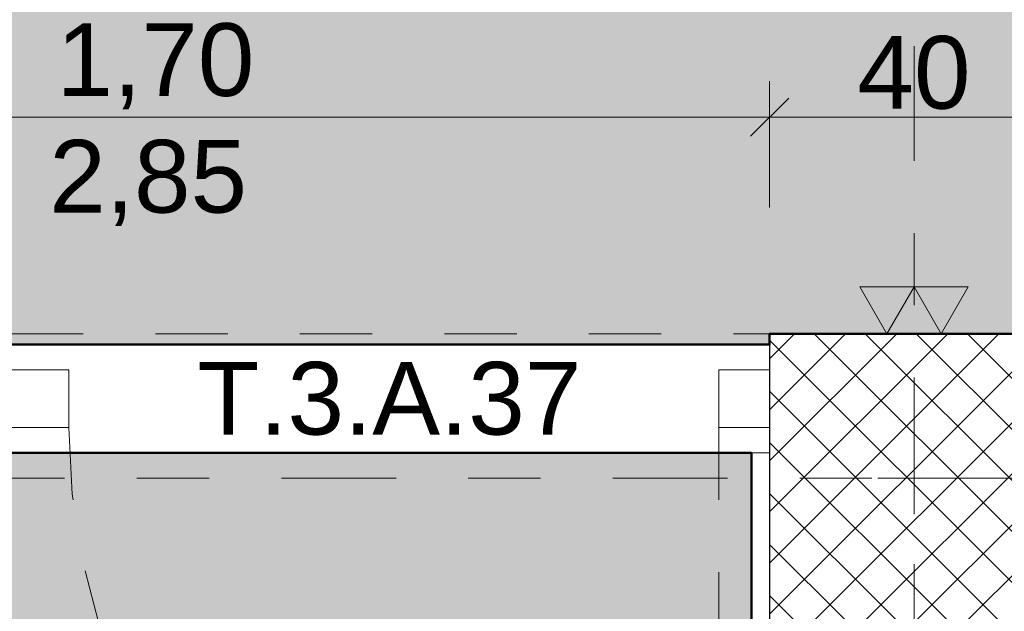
# Model space of a CAD drawing. Header units: metres. Extents: x -180 to 4, y -50 to 6.
# Tile 195 of 256: x -92.409 to -91.046, y -23.131 to -22.312. Entities that reach past the tile are written whole.
import ezdxf

# ---------------------------------------------------------------- set-up
doc = ezdxf.new("R2010")
doc.units = ezdxf.units.M
doc.header["$LTSCALE"] = 0.05
doc.header["$PDMODE"] = 1
doc.header["$PDSIZE"] = -2
for name, pattern in [('Linienart-1', [2.116328, 1.058164, -1.058164]), ('Linienart-20', [2.116531, 1.058062, -1.058469]), ('Linienart-53', [5.291531, 3.175, -1.058062, 0.352704, -0.705764])]:
    doc.linetypes.add(name, pattern=pattern)
doc.layers.get('0').update_dxf_attribs({"lineweight": 25})
for name, color, linetype, lineweight, true_color in [('30 -33 Aussenwände- 3 Aussenstützen', 7, 'Continuous', 50, 0x0000dd), ('30 -34 Innenwände- 2 nichttragend', 7, 'Continuous', 18, 0xff7fe6), ('30 -34 Innenwände- 4 Türen_Fenster', 7, 'Continuous', 15, 0x9955ff), ('30 -35 Decken- 1 Konstruktion-Träger- Stahlbeton', 7, 'Continuous', 13, 0x33aa00), ('70 -72 Beschriftung- 1 Beschriftung allgemein', 7, 'Continuous', 9, 0xff6633), ('70 -72 Beschriftung- 2 Beschriftung Bauteile', 7, 'Continuous', 9, 0x9999ff), ('70 -72 Beschriftung-13 Tür ID', 7, 'Continuous', 9, 0x9955ff), ('70 -75 Raumstempel- 1 Raumstempel', 1, 'Continuous', 50, 0xff0000), ('70 -76 Bemaßung- 2 Allgemein', 7, 'Continuous', 5, 0x6666cc), ('CW-Unsichtbar', 7, 'Continuous', 9, 0x599559)]:
    doc.layers.add(name, color=color, linetype=linetype, lineweight=lineweight, true_color=true_color)
doc.layers.add('70 -71 Achsen- 1 Gebäudeachsen', color=7, linetype='Linienart-53', lineweight=18)
doc.layers.add('Keine', color=7, linetype='Continuous', lineweight=9)
doc.styles.add('Arial', font='arial.ttf')
doc.dimstyles.new('k+k 1_50', dxfattribs={"dimtxt": 0.100689, "dimasz": 0.05302, "dimexe": 0.05, "dimexo": 0.15, "dimgap": 0.01, "dimtad": 1, "dimdec": 3, "dimtxsty": 'Arial', "dimblk": 'VW_SLASH', "dimblk1": 'VW_SLASH', "dimblk2": 'VW_SLASH', "dimcen": 0, "dimdle": 0.05, "dimadec": 3, "dimazin": 0, "dimtfac": 0.75, "dimtdec": 3, "dimtix": 1, "dimtmove": 0, "dimatfit": 0, "dimldrblk": 'VW_SLASH-1', "dimfxl": 0.125, "dimfxlon": 1, "dimfrac": 2, "dimtolj": 1, "dimarcsym": 0})

# ---------------------------------------------------------------- blocks, each defined once
blk = doc.blocks.new('Gruppe-4254')
at = {"layer": '30 -35 Decken- 1 Konstruktion-Träger- Stahlbeton', "color": 7, "linetype": 'Linienart-20', "lineweight": 13, "transparency": 33554687}
blk.add_line((-99.221, -22.747), (-74.871, -22.747), dxfattribs=at)
at = {"layer": '30 -35 Decken- 1 Konstruktion-Träger- Stahlbeton', "color": 0, "flags": 1}
for tag in ['IFC_UUID', 'instanceID']:
    blk.add_attdef(tag, (-99.221, -23.147), '', height=0.00018, dxfattribs=at)
blk = doc.blocks.new('Gruppe-4558')
at = {"layer": '30 -34 Innenwände- 4 Türen_Fenster', "flags": 128}
for points in [[(-0.85, 0.04), (-0.78, 0.04), (-0.78, -0.04), (-0.85, -0.04)], [(0.12, 0.04), (0.85, 0.04), (0.85, -0.04), (0.12, -0.04)]]:
    blk.add_lwpolyline(points, close=True, dxfattribs=at)
blk = doc.blocks.new('Gruppe-4559')
at = {"layer": '30 -34 Innenwände- 4 Türen_Fenster', "color": 7, "transparency": 33554687}
blk.add_blockref('Gruppe-4558', (0, 0), dxfattribs=at)
blk = doc.blocks.new('Gruppe-4560')
at = {"layer": '30 -34 Innenwände- 4 Türen_Fenster', "linetype": 'Linienart-1'}
blk.add_line((-0.85, -0.075), (0.85, -0.075), dxfattribs=at)
blk = doc.blocks.new('Gruppe-4561')
at = {"layer": '30 -34 Innenwände- 4 Türen_Fenster', "linetype": 'Linienart-1'}
blk.add_line((-0.85, 0.075), (0.85, 0.075), dxfattribs=at)
blk = doc.blocks.new('Gruppe-4562')
at = {"layer": '30 -34 Innenwände- 2 nichttragend'}
blk.add_line((-0.85, 0.0625), (-0.85, 0.075), dxfattribs=at)
blk = doc.blocks.new('Gruppe-4563')
at = {"layer": '30 -34 Innenwände- 2 nichttragend'}
blk.add_line((-0.85, 0.0625), (-0.85, 0.075), dxfattribs=at)
blk = doc.blocks.new('Gruppe-4564')
at = {"layer": '30 -34 Innenwände- 2 nichttragend'}
blk.add_line((-0.85, 0.05), (-0.85, 0.0625), dxfattribs=at)
blk = doc.blocks.new('Gruppe-4565')
at = {"layer": '30 -34 Innenwände- 2 nichttragend'}
blk.add_line((-0.85, -0.05), (-0.85, 0.05), dxfattribs=at)
blk = doc.blocks.new('Gruppe-4566')
at = {"layer": '30 -34 Innenwände- 2 nichttragend'}
blk.add_line((-0.85, -0.0625), (-0.85, -0.05), dxfattribs=at)
blk = doc.blocks.new('Gruppe-4567')
at = {"layer": '30 -34 Innenwände- 2 nichttragend'}
blk.add_line((-0.85, -0.075), (-0.85, 0.0625), dxfattribs=at)
blk = doc.blocks.new('Gruppe-4568')
at = {"layer": '30 -34 Innenwände- 2 nichttragend'}
blk.add_line((-0.85, -0.075), (-0.85, -0.0625), dxfattribs=at)
blk = doc.blocks.new('Gruppe-4569')
at = {"layer": '30 -34 Innenwände- 2 nichttragend'}
for name in ['Gruppe-4562', 'Gruppe-4567']:
    blk.add_blockref(name, (0, 0), dxfattribs=at)
at = {"layer": '30 -34 Innenwände- 2 nichttragend', "color": 7, "transparency": 33554687}
for name in ['Gruppe-4563', 'Gruppe-4564', 'Gruppe-4565', 'Gruppe-4566', 'Gruppe-4568']:
    blk.add_blockref(name, (0, 0), dxfattribs=at)
blk = doc.blocks.new('Gruppe-4570')
at = {"layer": '30 -34 Innenwände- 4 Türen_Fenster', "linetype": 'Linienart-1'}
blk.add_arc((-0.78, 0.04), 0.9, 0, 90, dxfattribs=at)
blk = doc.blocks.new('Gruppe-4571')
at = {"layer": '30 -34 Innenwände- 4 Türen_Fenster', "linetype": 'Linienart-1'}
blk.add_line((-0.78, 0.04), (-0.78, 0.94), dxfattribs=at)
blk = doc.blocks.new('Gruppe-4572')
at = {"layer": '30 -34 Innenwände- 4 Türen_Fenster', "color": 7}
for name in ['Gruppe-4570', 'Gruppe-4571']:
    blk.add_blockref(name, (0, 0), dxfattribs=at)
blk = doc.blocks.new('Gruppe-4573')
at = {"layer": '30 -34 Innenwände- 2 nichttragend', "color": 7, "transparency": 33554687}
blk.add_blockref('Gruppe-4569', (0, 0), dxfattribs=at)
at = {"layer": '30 -34 Innenwände- 4 Türen_Fenster', "color": 7}
blk.add_blockref('Gruppe-4572', (0, 0), dxfattribs=at)
at = {"layer": '30 -34 Innenwände- 4 Türen_Fenster', "color": 7, "transparency": 33554687}
for name in ['Gruppe-4561', 'Gruppe-4559', 'Gruppe-4560']:
    blk.add_blockref(name, (0, 0), dxfattribs=at)
blk = doc.blocks.new('Tür (2D)-7')
at = {"layer": 'CW-Unsichtbar', "linetype": 'Continuous', "lineweight": 5, "transparency": 33554687}
blk.add_point((-0.85, 0), dxfattribs=at)
at = {"layer": '30 -34 Innenwände- 4 Türen_Fenster', "color": 7, "transparency": 33554687}
blk.add_blockref('Gruppe-4573', (0, 0), dxfattribs=at)
at = {"layer": '30 -34 Innenwände- 4 Türen_Fenster', "color": 0, "flags": 1}
for tag in ['Detail', 'Gebäudeteil', 'Aufschlag', 'Oberlicht', 'Oberblende', 'Seitenverglasung', 'feuchtr.-geeign.', 'Türblatt_Höhe', 'Türblatt_Breite', 'Türblattdicke', 'Absenkbare_Bodendichtung', 'Antrieb', 'Gewerk', 'Geschoss_Nummer', 'Tür_ID', 'Nummer', 'Typ', 'Rettungsweg', 'Raumnummer', 'Raumname', 'Zarge_Art', 'OTS', 'Türstopper', 'U-Wert', 'g-Wert', 'Rw-Wert', 'IFC_UUID', 'instanceID']:
    blk.add_attdef(tag, (-93.071, -23.777), '', height=0.00018, dxfattribs=at)
blk = doc.blocks.new('Gruppe-6572')
at = {"layer": 'Keine', "color": 252, "true_color": 0x888888, "transparency": 33554687, "insert": (-92.1632, -22.837), "char_height": 0.10069, "attachment_point": 4, "line_spacing_factor": 0.96878, "style": 'Arial'}
blk.add_mtext('T.3.A.37', dxfattribs=at)
blk = doc.blocks.new('Gruppe-6573')
at = {"layer": '70 -72 Beschriftung-13 Tür ID', "color": 7, "transparency": 33554687}
blk.add_blockref('Gruppe-6572', (0, 0), dxfattribs=at)
blk = doc.blocks.new('Gruppe-6589')
at = {"layer": '30 -33 Aussenwände- 3 Aussenstützen', "linetype": 'Continuous', "lineweight": 9, "transparency": 33554687}
for p, q in [((-91.171, -22.897), (-91.171, -22.997)), ((-91.221, -22.947), (-91.121, -22.947))]:
    blk.add_line(p, q, dxfattribs=at)
blk = doc.blocks.new('Gruppe-6590')
at = {"color": 255, "lineweight": 25, "transparency": 33554687}
blk.add_wipeout([(-90.971, -22.747), (-91.371, -22.747), (-91.371, -23.147), (-90.971, -23.147)], dxfattribs=at).dxf.layer = '30 -33 Aussenwände- 3 Aussenstützen'
at = {"layer": '30 -33 Aussenwände- 3 Aussenstützen', "linetype": 'Continuous', "lineweight": 9, "transparency": 33554687}
h = blk.add_hatch(dxfattribs=at)
h.set_pattern_fill('Beton 1mm SRF', style=0, pattern_type=2)
h.set_pattern_definition([(45, (0, 0), (0.03535534, -0.03535534), []), (-45, (0, 0), (0.03535534, 0.03535534), [])])
h.paths.add_polyline_path([(-90.971, -22.747), (-91.371, -22.747), (-91.371, -23.147), (-90.971, -23.147)])
at = {"layer": '30 -33 Aussenwände- 3 Aussenstützen', "lineweight": 25, "transparency": 33554687, "flags": 128}
blk.add_lwpolyline([(-90.971, -22.747), (-91.371, -22.747), (-91.371, -23.147), (-90.971, -23.147)], close=True, dxfattribs=at)
at = {"layer": '30 -33 Aussenwände- 3 Aussenstützen', "transparency": 33554687}
blk.add_blockref('Gruppe-6589', (0, 0), dxfattribs=at)
blk = doc.blocks.new('Gruppe-6591')
at = {"layer": '30 -33 Aussenwände- 3 Aussenstützen', "color": 7}
blk.add_blockref('Gruppe-6590', (0, 0), dxfattribs=at)
at = {"layer": '30 -33 Aussenwände- 3 Aussenstützen', "color": 0, "flags": 1}
for tag in ['IFC_UUID', 'instanceID']:
    blk.add_attdef(tag, (-91.371, -23.147), '', height=0.00018, dxfattribs=at)
blk = doc.blocks.new('_03-OG3_Tragwerk (2D)')
at = {"layer": '30 -34 Innenwände- 4 Türen_Fenster', "rotation": 180}
blk.add_blockref('Tür (2D)-7', (-92.221, -22.837), dxfattribs=at)
at = {"layer": '30 -35 Decken- 1 Konstruktion-Träger- Stahlbeton'}
blk.add_blockref('Gruppe-4254', (0, 0), dxfattribs=at)
at = {"layer": '70 -72 Beschriftung-13 Tür ID'}
blk.add_blockref('Gruppe-6573', (0, 0), dxfattribs=at)
at = {"layer": '30 -33 Aussenwände- 3 Aussenstützen'}
blk.add_blockref('Gruppe-6591', (0, 0), dxfattribs=at)
blk = doc.blocks.new('_OG3_2D (2D)')
at = {"layer": '70 -75 Raumstempel- 1 Raumstempel', "linetype": 'Continuous', "lineweight": 0, "true_color": 0xff0000}
for points in [[(-94.70099996, -22.76204198), (-91.37099996, -22.76204198), (-91.37099996, -22.74704198), (-90.97099996, -22.74704198), (-90.97099996, -22.76204198), (-87.64099996, -22.76204198), (-87.64099996, -23.17204198), (-83.12099996, -23.17204198), (-83.12099996, -22.74704198), (-82.72099996, -22.74704198), (-82.72099996, -22.76204198), (-79.74099996, -22.76204198), (-79.74099996, -23.17204198), (-74.87099996, -23.17204198), (-74.87099996, -22.60204198), (-74.57099996, -22.60204198), (-74.57099996, -20.49904198), (-74.87099996, -20.49904198), (-74.87099996, -20.13204198), (-82.72099996, -20.13204198), (-82.72099996, -20.14704198), (-83.12099996, -20.14704198), (-83.12099996, -19.74704198), (-82.88599996, -19.74704198), (-82.88599996, -11.89704198), (-91.12099996, -11.89704198), (-91.12099996, -19.74704198), (-90.97099996, -19.74704198), (-90.97099996, -20.14704198), (-91.37099996, -20.14704198), (-91.37099996, -20.13204198), (-94.70099996, -20.13204198), (-94.70099996, -19.72204198), (-99.22099996, -19.72204198), (-99.22099996, -23.17204198), (-94.70099996, -23.17204198)], [(-91.39599996, -22.91204198), (-91.39599996, -23.32204198), (-91.24599996, -23.32204198), (-91.24599996, -30.99704198), (-99.29599996, -30.99704198), (-99.29599996, -23.32204198), (-94.30099996, -23.32204198), (-94.30099996, -22.91204198)]]:
    blk.add_hatch(color=1, dxfattribs=at).paths.add_polyline_path(points)
at = {"layer": '70 -75 Raumstempel- 1 Raumstempel', "flags": 128}
blk.add_lwpolyline([(-82.88599996, -11.89704198), (-91.12099996, -11.89704198), (-91.12099996, -19.74704198), (-90.97099996, -19.74704198), (-90.97099996, -20.14704198), (-91.37099996, -20.14704198), (-91.37099996, -20.13204198), (-94.70099996, -20.13204198), (-94.70099996, -19.72204198), (-99.22099996, -19.72204198), (-99.22099996, -23.17204198), (-94.70099996, -23.17204198), (-94.70099996, -22.76204198), (-91.37099996, -22.76204198), (-91.37099996, -22.74704198), (-90.97099996, -22.74704198), (-90.97099996, -22.76204198), (-87.64099996, -22.76204198)], dxfattribs=at)
blk.add_lwpolyline([(-91.39599996, -22.91204198), (-91.39599996, -23.32204198), (-91.24599996, -23.32204198), (-91.24599996, -30.99704198), (-99.29599996, -30.99704198), (-99.29599996, -23.32204198), (-94.30099996, -23.32204198), (-94.30099996, -22.91204198)], close=True, dxfattribs=at)
blk = doc.blocks.new('VW_SLASH')
at = {"color": 0, "linetype": 'ByBlock', "lineweight": -2, "transparency": 16777216}
blk.add_line((0.943, 0), (-1, 0), dxfattribs=at)
at = {"color": 0, "lineweight": 20, "transparency": 16777216, "flags": 128}
blk.add_lwpolyline([(0.5, 0.5), (-0.5, -0.5)], dxfattribs=at)
blk = doc.blocks.new('*D10181')
at = {"layer": '70 -76 Bemaßung- 2 Allgemein', "color": 0, "lineweight": -2}
for p, q in [((-93.071, -22.572), (-93.071, -22.397)), ((-91.371, -22.572), (-91.371, -22.397)), ((-91.424, -22.447), (-93.018, -22.447))]:
    blk.add_line(p, q, dxfattribs=at)
at = {"layer": 'Defpoints', "color": 0}
for p in [(-93.071, -22.447), (-93.071, -22.762), (-91.371, -22.762)]:
    blk.add_point(p, dxfattribs=at)
at = {"layer": '70 -76 Bemaßung- 2 Allgemein', "color": 0, "lineweight": -2, "xscale": 0.05302001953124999, "yscale": 0.05302001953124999, "zscale": 0.05302001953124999, "rotation": 180}
blk.add_blockref('VW_SLASH', (-93.071, -22.447), dxfattribs=at)
at = {"layer": '70 -76 Bemaßung- 2 Allgemein', "color": 0, "lineweight": -2, "xscale": 0.05302001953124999, "yscale": 0.05302001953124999, "zscale": 0.05302001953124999}
blk.add_blockref('VW_SLASH', (-91.371, -22.447), dxfattribs=at)
at = {"layer": '70 -76 Bemaßung- 2 Allgemein', "color": 0, "insert": (-92.221, -22.3766), "char_height": 0.10069, "attachment_point": 5, "style": 'Arial'}
blk.add_mtext('\\A1;1,70', dxfattribs=at)
blk = doc.blocks.new('VW_SLASH-1')
at = {"color": 0, "linetype": 'ByBlock', "lineweight": -2, "transparency": 16777216}
blk.add_line((0.943, 0), (-1, 0), dxfattribs=at)
at = {"color": 0, "lineweight": 5, "transparency": 16777216, "flags": 128}
blk.add_lwpolyline([(0.5, 0.5), (-0.5, -0.5)], dxfattribs=at)
blk = doc.blocks.new('*D10182')
at = {"layer": '70 -76 Bemaßung- 2 Allgemein', "color": 0, "lineweight": -2}
for p, q in [((-91.371, -22.572), (-91.371, -22.397)), ((-90.971, -22.572), (-90.971, -22.397)), ((-91.024, -22.447), (-91.318, -22.447))]:
    blk.add_line(p, q, dxfattribs=at)
at = {"layer": 'Defpoints', "color": 0}
for p in [(-91.371, -22.447), (-91.371, -22.762), (-90.971, -22.762)]:
    blk.add_point(p, dxfattribs=at)
at = {"layer": '70 -76 Bemaßung- 2 Allgemein', "color": 0, "lineweight": -2, "xscale": 0.05302001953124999, "yscale": 0.05302001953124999, "zscale": 0.05302001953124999, "rotation": 180}
blk.add_blockref('VW_SLASH', (-91.371, -22.447), dxfattribs=at)
at = {"layer": '70 -76 Bemaßung- 2 Allgemein', "color": 0, "lineweight": -2, "xscale": 0.05302001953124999, "yscale": 0.05302001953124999, "zscale": 0.05302001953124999}
blk.add_blockref('VW_SLASH', (-90.971, -22.447), dxfattribs=at)
at = {"layer": '70 -76 Bemaßung- 2 Allgemein', "color": 0, "insert": (-91.171, -22.3856), "char_height": 0.10069, "attachment_point": 5, "style": 'Arial'}
blk.add_mtext('\\A1;40', dxfattribs=at)
blk = doc.blocks.new('*D10195')
at = {"layer": '70 -76 Bemaßung- 2 Allgemein', "color": 0, "lineweight": -2}
for p, q in [((-94.301, -22.222), (-94.301, -22.047)), ((-91.371, -22.222), (-91.371, -22.047)), ((-91.424, -22.097), (-94.248, -22.097))]:
    blk.add_line(p, q, dxfattribs=at)
at = {"layer": 'Defpoints', "color": 0}
for p in [(-94.301, -22.097), (-91.371, -22.762), (-94.301, -22.912)]:
    blk.add_point(p, dxfattribs=at)
at = {"layer": '70 -76 Bemaßung- 2 Allgemein', "color": 0, "lineweight": -2, "xscale": 0.05302001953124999, "yscale": 0.05302001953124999, "zscale": 0.05302001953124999, "rotation": 180}
blk.add_blockref('VW_SLASH', (-94.301, -22.097), dxfattribs=at)
at = {"layer": '70 -76 Bemaßung- 2 Allgemein', "color": 0, "lineweight": -2, "xscale": 0.05302001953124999, "yscale": 0.05302001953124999, "zscale": 0.05302001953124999}
blk.add_blockref('VW_SLASH', (-91.371, -22.097), dxfattribs=at)
at = {"layer": '70 -76 Bemaßung- 2 Allgemein', "color": 0, "insert": (-92.836, -22.0266), "char_height": 0.10069, "attachment_point": 5, "style": 'Arial'}
blk.add_mtext('\\A1;2,93', dxfattribs=at)
blk = doc.blocks.new('*D10196')
at = {"layer": '70 -76 Bemaßung- 2 Allgemein', "color": 0, "lineweight": -2}
for p, q in [((-91.371, -22.222), (-91.371, -22.047)), ((-90.971, -22.222), (-90.971, -22.047)), ((-91.024, -22.097), (-91.318, -22.097))]:
    blk.add_line(p, q, dxfattribs=at)
at = {"layer": 'Defpoints', "color": 0}
for p in [(-91.371, -22.097), (-91.371, -22.762), (-90.971, -22.762)]:
    blk.add_point(p, dxfattribs=at)
at = {"layer": '70 -76 Bemaßung- 2 Allgemein', "color": 0, "lineweight": -2, "xscale": 0.05302001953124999, "yscale": 0.05302001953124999, "zscale": 0.05302001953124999}
for p, rotation in [((-91.371, -22.097), 179.9999999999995), ((-90.971, -22.097), 359.9999999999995)]:
    blk.add_blockref('VW_SLASH', p, dxfattribs=dict(at, rotation=rotation))
at = {"layer": '70 -76 Bemaßung- 2 Allgemein', "color": 0, "insert": (-91.1826, -22.0061), "char_height": 0.10069, "attachment_point": 5, "style": 'Arial'}
blk.add_mtext('\\A1;40', dxfattribs=at)
blk = doc.blocks.new('Gruppe-9345')
at = {"layer": '70 -76 Bemaßung- 2 Allgemein', "insert": (-92.2311, -22.5382), "char_height": 0.10069, "width": 1.030634, "attachment_point": 5, "line_spacing_factor": 0.970891, "style": 'Arial'}
blk.add_mtext('2,85', dxfattribs=at)
blk = doc.blocks.new('Gruppe-9605')
at = {"layer": '70 -72 Beschriftung- 2 Beschriftung Bauteile', "linetype": 'Continuous', "lineweight": 0}
for points in [[(-91.171, -22.6821), (-91.2085, -22.747), (-91.246, -22.6821)], [(-91.096, -22.6821), (-91.1335, -22.747), (-91.171, -22.6821)]]:
    blk.add_hatch(color=254, dxfattribs=at).paths.add_polyline_path(points)
at = {"layer": '70 -72 Beschriftung- 2 Beschriftung Bauteile', "linetype": 'Continuous', "lineweight": 9, "flags": 128}
for points in [[(-91.171, -22.6821), (-91.2085, -22.747), (-91.246, -22.6821)], [(-91.096, -22.6821), (-91.1335, -22.747), (-91.171, -22.6821)]]:
    blk.add_lwpolyline(points, close=True, dxfattribs=at)
at = {"layer": '70 -72 Beschriftung- 2 Beschriftung Bauteile', "linetype": 'Continuous', "lineweight": 5}
blk.add_point((-91.171, -22.747), dxfattribs=at)
blk = doc.blocks.new('_Achsen (3D)')
at = {"layer": '70 -71 Achsen- 1 Gebäudeachsen', "transparency": 33554687}
for p, q in [((-91.171, 3.8), (-91.171, -46.172)), ((-179.668, -22.947), (3.826, -22.947))]:
    blk.add_line(p, q, dxfattribs=at)
blk = doc.blocks.new('Gruppe-9090')
at = {"layer": '70 -76 Bemaßung- 2 Allgemein'}
for p1, p2, text, picture, middle in [((-91.371, -22.762), (-93.071, -22.762), '1,70', '*D10181', (-92.221, -22.3766)), ((-90.971, -22.762), (-91.371, -22.762), '40', '*D10182', (-91.171, -22.3856))]:
    dim = blk.add_aligned_dim(p1=p1, p2=p2, distance=-0.315, text=text, dimstyle='k+k 1_50', override={"dimtxt": 0.100689, "dimgap": 0.01, "dimpost": '<>', "dimtxsty": 'Arial', "dimtmove": 2}, dxfattribs=at)
    dim.commit()
    dim.dimension.update_dxf_attribs({"geometry": picture, "text_midpoint": middle})
blk = doc.blocks.new('Gruppe-9091')
at = {"layer": '70 -76 Bemaßung- 2 Allgemein'}
dim = blk.add_linear_dim(base=(-91.371, -22.097), p1=(-90.971, -22.762), p2=(-91.371, -22.762), angle=180, text='40', dimstyle='k+k 1_50', override={"dimtxt": 0.100689, "dimgap": 0.01, "dimpost": '<>', "dimtxsty": 'Arial', "dimtmove": 2}, dxfattribs=at)
dim.commit()
dim.dimension.update_dxf_attribs({"geometry": '*D10196', "text_midpoint": (-91.1826, -22.0061), "dimtype": 161})
dim = blk.add_linear_dim(base=(-94.301, -22.097), p1=(-91.371, -22.762), p2=(-94.301, -22.912), text='2,93', dimstyle='k+k 1_50', override={"dimtxt": 0.100689, "dimgap": 0.01, "dimpost": '<>', "dimtxsty": 'Arial', "dimtmove": 2}, dxfattribs=at)
dim.commit()
dim.dimension.update_dxf_attribs({"geometry": '*D10195', "text_midpoint": (-92.836, -22.0266)})
blk = doc.blocks.new('_OG3_2D Bemaßung_ Beschriftung (2D)')
at = {"layer": '70 -72 Beschriftung- 1 Beschriftung allgemein', "color": 7}
blk.add_blockref('Gruppe-9605', (0, 0), dxfattribs=at)
at = {"layer": '70 -76 Bemaßung- 2 Allgemein'}
for name in ['Gruppe-9091', 'Gruppe-9090']:
    blk.add_blockref(name, (0, 0), dxfattribs=at)
at = {"layer": '70 -76 Bemaßung- 2 Allgemein', "color": 7}
blk.add_blockref('Gruppe-9345', (0, 0), dxfattribs=at)

msp = doc.modelspace()

# ---------------------------------------------------------------- block references
at = {"layer": 'Keine', "color": 1}
msp.add_blockref('_03-OG3_Tragwerk (2D)', (0, 0), dxfattribs=at)

# ---------------------------------------------------------------- next in the draw order: block references
msp.add_blockref('_OG3_2D (2D)', (0, 0), dxfattribs=at)

# ---------------------------------------------------------------- next in the draw order: block references
msp.add_blockref('_OG3_2D Bemaßung_ Beschriftung (2D)', (0, 0), dxfattribs=at)

# ---------------------------------------------------------------- next in the draw order: block references
msp.add_blockref('_Achsen (3D)', (0, 0), dxfattribs=at)

doc.saveas('drawing.dxf')
